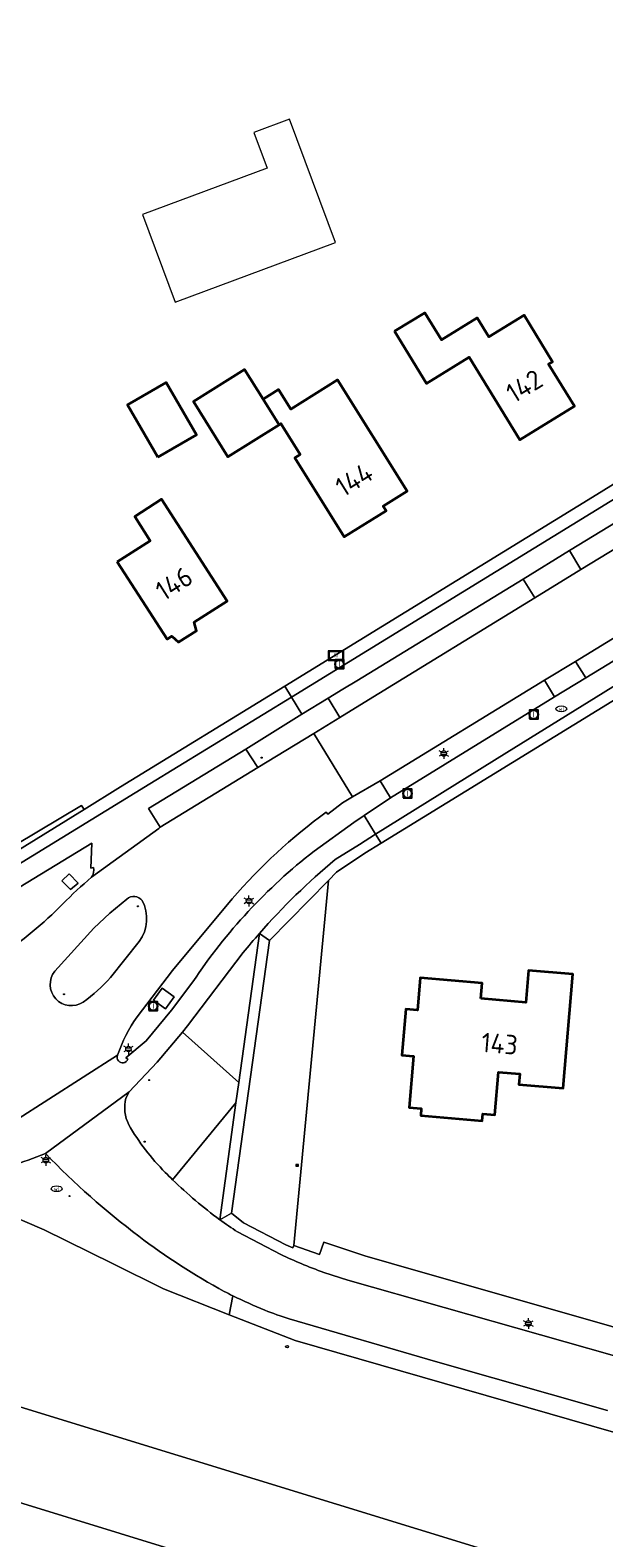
# Model space of a CAD drawing. Header units: metres. Extents: x 140853 to 145288, y 474558 to 480269.
# Tile 179 of 256: x 143255 to 143308, y 478225 to 478364. Entities that reach past the tile are written whole.
import ezdxf
from ezdxf.enums import TextEntityAlignment as Align
from ezdxf.lldxf.tags import DXFTag

# ---------------------------------------------------------------- set-up
doc = ezdxf.new("R2010")
doc.units = ezdxf.units.M
doc.header["$MEASUREMENT"] = 0
for name, color, linetype, lineweight in [('B-WE-GR-BEPLANTING_CULTUUR_BOSPLANTSOEN-G', 90, 'GR-PLANTSOEN', 18), ('B-WE-GR-BEPLANTING_CULTUUR_HEESTERS-G', 90, 'Continuous', 18), ('B-WE-GR-BOUWLAND-G', 80, 'Continuous', 13), ('B-WE-GR-GRAS-G', 60, 'Continuous', 13), ('B-WE-GR-GRAS_KRUIDENRIJK-G', 80, 'Continuous', 18), ('B-WE-GR-HOUTOPSTAND_LOOF-G', 40, 'Continuous', 13), ('B-WE-IE-TERREINAFSCHEIDING_KUNSTMATIG_HEKWERK-G', 20, 'IE-TERREINAFSCHEIDING-KUNSTMATIG', 18), ('B-WE-KL-DATA_CAI-S', 90, 'KL-CAI-N', 18), ('B-WE-KL-ET_LS_OV_LICHTMAST-S', 190, 'Continuous', 18), ('B-WE-KL-WATER_BRANDLEIDING_PUT-S', 150, 'Continuous', 18), ('B-WE-KL-WATER_PUT-S', 170, 'Continuous', 18), ('B-WE-OG-BEBOUWING-G', 7, 'Continuous', 35), ('B-WE-OG-BEBOUWING_BIJGEBOUW-G', 7, 'Continuous', 18), ('B-WE-OG-BEBOUWING_HUISNUMMER-T18', 10, 'Continuous', 18), ('B-WE-OG-TERREIN_ERF-G', 7, 'Continuous', 18), ('B-WE-RI-GWA_RIOOLPUT-S', 30, 'Continuous', 18), ('B-WE-RI-TERREINKAST-S', 7, 'Continuous', 18), ('B-WE-VH-VERHARDING_ASFALT-G', 252, 'Continuous', 18), ('B-WE-VH-VERHARDING_BETONSTRAATSTEEN-G', 252, 'Continuous', 18), ('B-WE-VH-VERHARDING_GRASBETONSTEEN-G', 70, 'Continuous', 18), ('B-WE-VH-VERHARDING_TEGEL-G', 252, 'Continuous', 18), ('X-XX-XX-ALGEMEEN-S', 7, 'Continuous', 18)]:
    doc.layers.add(name, color=color, linetype=linetype, lineweight=lineweight)
doc.styles.add('NLCS-ISO', font='txt')
doc.styles.get("Standard").update_dxf_attribs({"font": 'arial.ttf'})
doc.linetypes.add('GR-PLANTSOEN', pattern='A,0,[179,NLCS.shx,S=2,R=0,X=0,Y=0],-4', length=4)
doc.linetypes.add('IE-TERREINAFSCHEIDING-KUNSTMATIG', pattern='A,4,[82,NLCS.shx,S=0.75,R=90,X=0,Y=0],4,-2', length=10)
tags = doc.linetypes.add('KL-CAI-N', pattern='A,4,-1,[101,NLCS.shx,S=0.5,R=0,X=0,Y=0],-1,4,-1,["C",Standard,S=1,R=0,X=-0.25,Y=-0.5],-1.5', length=12.5).pattern_tags.tags
tags[18] = DXFTag(74, 10)

# ---------------------------------------------------------------- blocks, each defined once
blk = doc.blocks.new('SIE-WEG_AFVALBAK_TYPE_01')
for radius in [0.25, 0.156]:
    blk.add_circle((0, 0), radius)
blk = doc.blocks.new('SRI-TERREINKAST-SO')
at = {"ltscale": 0.1}
h = blk.add_hatch(color=256, dxfattribs=at)
h.paths.add_polyline_path([(3.88, 2.14), (-3.37, 2.14), (-3.37, -2.37), (3.88, -2.37)])
h.paths.add_polyline_path([(3.38, 1.64), (-2.87, 1.64), (-2.87, -1.87), (3.38, -1.87)], flags=16)
at = {"flags": 128}
for points in [[(3.88, 2.14), (-3.37, 2.14), (-3.37, -2.37), (3.88, -2.37)], [(3.38, 1.64), (-2.87, 1.64), (-2.87, -1.87), (3.38, -1.87)]]:
    blk.add_lwpolyline(points, close=True, dxfattribs=at)
at = {"style": 'NLCS-ISO'}
blk.add_text('RI', height=1.8, dxfattribs=at).set_placement((-0.87, -0.96))
blk = doc.blocks.new('SKL-DATA_TERREINKAST-SO')
for q in [(-0.2, 0.2), (0.2, 0.2)]:
    blk.add_line((0, -0.21), q)
at = {"flags": 128}
blk.add_lwpolyline([(0.63, 0.35), (-0.63, 0.35), (-0.63, -0.35), (0.63, -0.35)], close=True, dxfattribs=at)
at = {"style": 'NLCS-ISO'}
blk.add_attdef('TYPE', text='', height=0.35, dxfattribs=at).set_placement((-0.03, 0.69), align=Align.MIDDLE_CENTER)
blk = doc.blocks.new('B-SIE-WEG_LICHTMAST-SO')
at = {"ltscale": 0.1}
for p, q in [((-1.1, 0.63), (-2.19, 1.27)), ((0, 1.27), (0, 2.53)), ((1.1, 0.63), (2.19, 1.27)), ((-1.1, -0.63), (-2.19, -1.27)), ((0, -1.27), (0, -2.53)), ((1.1, -0.63), (2.19, -1.27))]:
    blk.add_line(p, q, dxfattribs=at)
at = {"flags": 128}
for points in [[(-1.16, 0.5), (1.16, 0.5)], [(-1.16, -0.5), (1.16, -0.5)]]:
    blk.add_lwpolyline(points, dxfattribs=at)
at = {"ltscale": 0.1}
blk.add_circle((0, 0), 1.27, dxfattribs=at)
at = {"style": 'NLCS-ISO'}
blk.add_attdef('TYPE', text='', height=1.8, dxfattribs=at).set_placement((0, 2.53), align=Align.BOTTOM_CENTER)
blk = doc.blocks.new('SKL-WATERLEIDINGPUT-SO')
at = {"color": 0, "linetype": 'ByBlock', "lineweight": 18}
blk.add_ellipse((0, 0), major_axis=(2.5, 0), ratio=0.54, dxfattribs=at)
at = {"color": 0, "linetype": 'ByBlock', "lineweight": 18, "style": 'NLCS-ISO'}
blk.add_text('wl', height=1.8, dxfattribs=at).set_placement((0, 0), align=Align.MIDDLE_CENTER)
blk = doc.blocks.new('SRI-PUT_INSPECTIE-SO')
at = {"lineweight": -3, "flags": 128}
blk.add_lwpolyline([(-2, -2), (2, -2), (2, 2), (-2, 2)], close=True, dxfattribs=at)
at = {"lineweight": -3, "ltscale": 1.5}
blk.add_circle((0, 0), 2, dxfattribs=at)
at = {"ltscale": 0.1, "style": 'NLCS-ISO'}
blk.add_text('I', height=2.5, dxfattribs=at).set_placement((0, -0.01), align=Align.MIDDLE_CENTER)
blk = doc.blocks.new('SIE-WEG_STRAATPOT_BRANDKRAAN-SO')
blk.add_ellipse((0, 0), major_axis=(-0.729, 0), ratio=0.685994)
at = {"style": 'NLCS-ISO'}
blk.add_text('BR', height=0.4, dxfattribs=at).set_placement((-0.3, -0.15))

msp = doc.modelspace()

# ---------------------------------------------------------------- linework, layer by layer
at = {"layer": 'B-WE-GR-BEPLANTING_CULTUUR_BOSPLANTSOEN-G', "ltscale": 0.2, "flags": 128}
msp.add_lwpolyline([(143279.268, 478251.662), (143282.461, 478285.368), (143277.021, 478279.811), (143273.536, 478254.658), (143274.629, 478253.757), (143278.546, 478251.721), (143279.17, 478251.443), (143279.268, 478251.662)], close=True, dxfattribs=at)
msp.add_lwpolyline([(143486.384, 478172.812), (143480.556, 478175.008), (143379.222, 478198.307), (143238.925, 478241.405), (143229.36, 478235.529), (143287.716, 478217.565), (143265.756, 478144.143), (143188.365, 478170.998), (143178.556, 478121.189), (143153.844, 478128.445), (143169.081, 478207.615), (143163.037, 478205.437), (143145.191, 478199.744), (143127.145, 478194.718), (143113.357, 478191.522), (143099.492, 478188.675), (143088.475, 478186.673), (143077.638, 478149.747), (143233.477, 478102.471), (143236.543, 478101.541), (143221.656, 477979.844), (143165.504, 477981.586), (143164.371, 477981.621), (143164.371, 477981.173), (143164.28, 477980.197), (143164.149, 477974.953), (143194.22, 477974.203), (143267.163, 477974.079), (143306.769, 477974.011), (143311.679, 477956.369), (143308.475, 477950.477), (143264.976, 477937.496), (143173.431, 477910.177), (143129.555, 477897.083), (143023.446, 477873.939), (143000, 477868.825), (142869.03, 477840.139), (142862.913, 477861.758), (142861.399, 477859.863), (142836.238, 477836.363), (142833.866, 477834.373), (142831.25, 477832.067), (142829.851, 477830.701), (142828.618, 477829.372), (142820.497, 477822.648), (142811.879, 477815.645), (142807.761, 477812.173), (142784.53, 477792.86), (142779.547, 477788.654), (142772.278, 477782.591), (142769.836, 477780.487), (142763.413, 477774.207), (142754.289, 477765.378), (142748.126, 477759.218), (142747.786, 477758.878), (142739.43, 477750), (142722.704, 477731.031), (142719.61, 477727.659), (142718, 477726.179), (142718.649, 477724.85), (142719.298, 477723.325), (142715.93, 477719.474), (142714.762, 477720.586), (142713.282, 477720.939), (142709.647, 477716.847), (142681.113, 477681.769), (142679.247, 477679.381), (142665.07, 477660.215), (142663.896, 477664.421), (142663.303, 477663.673), (142667.946, 477640.834), (142681.216, 477619.6), (142681.216, 477619.6, 0.0763381), (142741.403, 477561.144), (142741.403, 477561.144, 0.2367689), (142774.215, 477555.709), (142774.215, 477555.709), (142789.805, 477560.918), (142816.748, 477570.782), (142816.748, 477570.782, -0.0441848), (142836.692, 477575.559), (142836.692, 477575.559), (142854.479, 477581.163), (142854.479, 477581.163, 0.0429709), (142857.142, 477582.469), (142857.142, 477582.469), (142860.17, 477584.57), (142864.83, 477587.241), (142869.049, 477589.621), (142873.877, 477591.896), (142882.254, 477595.792), (142890.178, 477599.342), (142895.092, 477601.51), (142902.261, 477604.314), (142908.328, 477606.825), (142912.339, 477608.449), (142921.363, 477611.941), (142943.073, 477620.901), (142964.135, 477630.016), (142978.274, 477635.825), (142979.628, 477636.417), (142981.685, 477637.453), (142998.294, 477646.097), (143000, 477646.905), (143013.134, 477653.103), (143019.392, 477656.289), (143039.007, 477666.221), (143051.332, 477672.337), (143064.046, 477678.815), (143074.15, 477683.915), (143083.766, 477688.602), (143092.142, 477692.901), (143110.335, 477701.891), (143119.799, 477706.622), (143127.196, 477710.242), (143131.586, 477712.322), (143143.29, 477717.419), (143151.241, 477720.905), (143157.655, 477723.946), (143168.1, 477729.307), (143175.689, 477733.182), (143194.419, 477742.589), (143208.957, 477750), (143211.403, 477751.247), (143218.663, 477753.845), (143228.868, 477756.7), (143230.493, 477757.108), (143234.403, 477757.823), (143243.187, 477758.696), (143245.625, 477758.851), (143248.774, 477758.804), (143255.63, 477758.202), (143258.576, 477758.002), (143260.912, 477757.699), (143262.944, 477757.346), (143266.854, 477756.893), (143270.969, 477756.034), (143274.626, 477755.378), (143280.162, 477754.266), (143280.162, 477754.266, 0.0750108), (143305.758, 477753.43), (143305.758, 477753.43), (143316.016, 477754.508), (143321.957, 477755.225), (143325.46, 477755.839), (143328.507, 477756.4), (143332.213, 477757.725), (143335.208, 477758.591), (143337.391, 477759.61), (143339.828, 477760.171), (143343.636, 477761.699), (143344.905, 477762.106), (143346.276, 477762.615), (143349.27, 477764.396), (143349.27, 477764.396, -0.0469972), (143350.945, 477765.617), (143350.945, 477765.617, -0.0659339), (143353.585, 477766.737), (143353.585, 477766.737), (143356.021, 477768.162), (143361.113, 477770.429), (143365.921, 477772.185), (143365.921, 477772.185, 0.0379722), (143366.784, 477772.542), (143366.784, 477772.542, 0.0413559), (143367.393, 477772.897), (143367.393, 477772.897, -0.0282897), (143368.306, 477773.507), (143368.306, 477773.507, -0.0713289), (143370.185, 477774.221), (143370.185, 477774.221), (143378.358, 477777.226), (143380.236, 477778.193), (143384.45, 477779.568), (143388.468, 477781.345), (143390.643, 477782.368), (143390.643, 477782.368, -0.0420375), (143392.115, 477783.182), (143392.115, 477783.182, -0.0471207), (143393.537, 477783.691), (143393.537, 477783.691, 0.0559923), (143394.908, 477784.15), (143394.908, 477784.15, 0.0765349), (143396.226, 477785.067), (143396.226, 477785.067), (143398.258, 477786.033), (143400.542, 477787.254), (143403.689, 477788.883), (143407.597, 477791.223), (143412.775, 477794.073), (143423.233, 477797.893), (143428.666, 477798.915), (143432.526, 477799.809), (143421.062, 477817.531), (143419.931, 477823.485), (143421.135, 477832.436), (143430.088, 477851.734), (143401.919, 477848.604), (143393.777, 477849.819), (143389.892, 477850.94), (143387.534, 477852.134), (143376.463, 477867.558), (143365.196, 477887.238), (143362.684, 477892.688), (143362.49, 477898.689), (143366.336, 477913.105), (143370.628, 477929.418), (143385.989, 477987.38), (143399.518, 477994.611), (143410.074, 477999.93), (143410.159, 478000), (143421.478, 478009.286), (143421.421, 478015.306), (143426.322, 478015.562), (143426.295, 478021.819), (143434.734, 478021.93), (143434.702, 478025.135), (143434.649, 478039.135), (143468.819, 478039.264), (143475.785, 478047.073), (143475.785, 478047.073, -0.0218076), (143481.897, 478053.615), (143481.897, 478053.615, -0.0929516), (143491.112, 478060.84), (143491.112, 478060.84), (143500, 478065.054), (143508.655, 478068.751), (143517.803, 478072.434), (143528.765, 478076.309), (143536.372, 478078.727), (143536.372, 478078.727, -0.013226), (143552.161, 478083.234), (143552.161, 478083.234), (143546.504, 478115.85), (143549.746, 478115.709), (143552.318, 478105.273), (143570.075, 478109.451), (143569.553, 478112.127), (143567.23, 478131.373), (143545.713, 478130.441), (143540.501, 478149.817), (143563.045, 478154.87), (143559.267, 478182.079), (143500, 478173.977), (143487.662, 478172.29), (143486.384, 478172.812)], format="xyb", close=True, dxfattribs=at)
at = {"layer": 'B-WE-GR-BEPLANTING_CULTUUR_HEESTERS-G', "ltscale": 0.2, "flags": 128}
for points in [[(143274.607, 478278.703), (143269.465, 478271.933), (143268.99, 478271.367), (143274.199, 478266.726), (143276.104, 478280.475), (143276.104, 478280.475, 0.009493), (143274.607, 478278.703)], [(143268.087, 478257.741), (143273.936, 478264.832), (143274.199, 478266.726), (143268.99, 478271.367), (143266.657, 478268.584), (143264.064, 478265.864), (143263.758, 478265.261), (143263.758, 478265.261, 0.170145), (143264.034, 478262.816), (143264.034, 478262.816, 0.064485), (143267.405, 478258.42), (143267.405, 478258.42, 0.0066144), (143268.087, 478257.741)], [(143272.443, 478254.054), (143273.936, 478264.832), (143268.087, 478257.741), (143268.087, 478257.741, 0.0346864), (143272.443, 478254.054)], [(143246.128, 478257.443), (143256.227, 478253.132), (143262.54, 478250), (143267.247, 478247.664), (143273.319, 478245.284), (143273.638, 478247.03), (143273.638, 478247.03, -0.0040913), (143272.858, 478247.427), (143272.858, 478247.427, -0.0382086), (143264.953, 478252.529), (143264.953, 478252.529, -0.0388446), (143256.346, 478260.168), (143256.346, 478260.168, -0.0434071), (143249.853, 478258.152), (143249.853, 478258.152), (143246.128, 478257.443)]]:
    msp.add_lwpolyline(points, format="xyb", close=True, dxfattribs=at)
at = {"layer": 'B-WE-GR-BOUWLAND-G', "ltscale": 0.2, "flags": 128}
msp.add_lwpolyline([(143287.716, 478217.565), (143229.36, 478235.529), (143221.967, 478237.805), (143219.866, 478236.124), (143213.659, 478231.159), (143198.466, 478219.004), (143189.556, 478211.876), (143183.948, 478213.114), (143170.374, 478216.109), (143169.081, 478207.615), (143153.844, 478128.445), (143178.556, 478121.189), (143188.365, 478170.998), (143265.756, 478144.143), (143287.716, 478217.565)], close=True, dxfattribs=at)
at = {"layer": 'B-WE-GR-GRAS-G', "ltscale": 0.2, "flags": 128}
msp.add_lwpolyline([(143215.029, 478264.181), (143259.919, 478291.921), (143259.668, 478292.277), (143206.955, 478260.853), (143204.701, 478265.474), (143203.004, 478262.595), (143207.121, 478259.439), (143207.121, 478259.439, 0.0085556), (143215.029, 478264.181)], format="xyb", close=True, dxfattribs=at)
at = {"layer": 'B-WE-GR-GRAS_KRUIDENRIJK-G', "ltscale": 0.2, "flags": 128}
for points in [[(143304.711, 478315.812), (143300.448, 478313.187), (143301.523, 478311.441), (143305.774, 478314.059), (143304.711, 478315.812)], [(143303.342, 478302.309), (143306.229, 478304.051), (143305.288, 478305.586), (143302.412, 478303.85), (143303.342, 478302.309)], [(143280.027, 478300.72), (143274.855, 478297.474), (143275.956, 478295.78), (143281.114, 478298.923), (143283.527, 478300.403), (143282.438, 478302.177), (143280.027, 478300.72)], [(143259.372, 478285.111), (143258.654, 478284.532), (143257.866, 478285.342), (143258.523, 478285.978), (143259.372, 478285.111)], [(143267.113, 478275.424), (143268.222, 478274.624), (143267.422, 478273.515), (143266.313, 478274.315), (143267.113, 478275.424)]]:
    msp.add_lwpolyline(points, close=True, dxfattribs=at)
for points in [[(143263.951, 478268.86), (143263.769, 478268.989), (143265.641, 478270.548), (143267.985, 478273.401), (143269.958, 478276.01), (143269.958, 478276.01, -0.0816856), (143281.143, 478288.061), (143281.143, 478288.061), (143284.802, 478290.716), (143285.765, 478291.355), (143288.211, 478292.978), (143287.244, 478294.555), (143284.706, 478293.077), (143283.765, 478292.529), (143282.409, 478291.473), (143282.252, 478291.653), (143282.252, 478291.653, 0.0565221), (143273.593, 478283.682), (143273.593, 478283.682), (143268.087, 478277.04), (143264.803, 478272.761), (143264.803, 478272.761, 0.0804754), (143263.013, 478269.226), (143263.013, 478269.226, 1.0258159), (143263.951, 478268.86)], [(143260.587, 478285.657, 0.2215441), (143260.767, 478286.568), (143260.767, 478286.568), (143260.535, 478286.494), (143260.623, 478288.817), (143252.582, 478283.905), (143252.582, 478283.905, 0.2724479), (143251.568, 478279.467), (143251.568, 478279.467), (143251.38, 478279.301), (143252.089, 478278.322), (143252.089, 478278.322, 0.0464228), (143257.955, 478283.194), (143257.955, 478283.194, -0.0221867), (143260.587, 478285.657)]]:
    msp.add_lwpolyline(points, format="xyb", close=True, dxfattribs=at)
msp.add_lwpolyline([(143308.24, 478236.435), (143292.368, 478240.965), (143278.851, 478244.914), (143278.851, 478244.914, -0.0181954), (143276.601, 478245.693), (143276.601, 478245.693, -0.0185853), (143273.638, 478247.03), (143273.638, 478247.03), (143273.319, 478245.284), (143273.319, 478245.284), (143279.391, 478242.903), (143375.247, 478215.315)], format="xyb", dxfattribs=at)
at = {"layer": 'B-WE-GR-HOUTOPSTAND_LOOF-G', "ltscale": 0.2, "flags": 128}
msp.add_lwpolyline([(143375.247, 478215.315), (143279.391, 478242.903), (143273.319, 478245.284), (143267.247, 478247.664), (143262.54, 478250), (143262.54, 478250), (143256.227, 478253.132), (143246.128, 478257.443), (143241.189, 478256.646), (143241.189, 478256.646, 0.0468162), (143235.98, 478255.374), (143235.98, 478255.374, 0.0487671), (143226.009, 478251.224), (143226.009, 478251.224), (143224.075, 478250), (143218.21, 478246.307), (143218.914, 478245.297), (143218.514, 478245.026), (143219.866, 478236.124), (143221.967, 478237.805), (143229.36, 478235.529), (143238.925, 478241.405), (143379.222, 478198.307)], format="xyb", dxfattribs=at)
at = {"layer": 'B-WE-IE-TERREINAFSCHEIDING_KUNSTMATIG_HEKWERK-G', "ltscale": 0.2, "flags": 128}
for points in [[(143204.701, 478265.474), (143206.955, 478260.853), (143259.668, 478292.277)], [(143282.461, 478285.368), (143279.268, 478251.662)]]:
    msp.add_lwpolyline(points, dxfattribs=at)
at = {"layer": 'B-WE-OG-BEBOUWING-G', "ltscale": 0.2, "flags": 128}
for points in [[(143288.556, 478336.063), (143291.519, 478331.241), (143295.447, 478333.654), (143300.128, 478326.038), (143305.171, 478329.138), (143302.794, 478333.006), (143303.169, 478333.236), (143300.525, 478337.538), (143297.279, 478335.543), (143296.205, 478337.29), (143292.908, 478335.264), (143291.374, 478337.76), (143288.556, 478336.063)], [(143276.439, 478329.796), (143274.732, 478332.526), (143270.018, 478329.577), (143273.172, 478324.461), (143277.92, 478327.431), (143276.551, 478329.618), (143276.439, 478329.796)], [(143277.92, 478327.431), (143278.072, 478327.527), (143279.859, 478324.67), (143279.368, 478324.362), (143283.929, 478317.071), (143287.786, 478319.484), (143287.516, 478319.917), (143289.728, 478321.301), (143283.306, 478331.567), (143278.999, 478328.873), (143277.864, 478330.687), (143276.439, 478329.796), (143276.551, 478329.618), (143277.92, 478327.431)], [(143266.722, 478324.442), (143270.289, 478326.505), (143267.499, 478331.329), (143263.932, 478329.266), (143266.722, 478324.442)], [(143262.959, 478314.784), (143267.594, 478307.635), (143268.008, 478307.897), (143268.639, 478307.35), (143270.295, 478308.399), (143270.07, 478309.203), (143273.135, 478311.152), (143267.059, 478320.56), (143264.589, 478318.965), (143266.013, 478316.722), (143262.959, 478314.784)], [(143296.527, 478274.461), (143296.647, 478275.886), (143290.948, 478276.37), (143290.696, 478273.401), (143289.61, 478273.493), (143289.248, 478269.228), (143290.334, 478269.136), (143289.933, 478264.415), (143291.039, 478264.321), (143290.984, 478263.673), (143296.674, 478263.19), (143296.729, 478263.838), (143297.835, 478263.744), (143298.169, 478267.68), (143300.142, 478267.512), (143300.06, 478266.546), (143304.125, 478266.201), (143305.018, 478276.721), (143300.943, 478277.067), (143300.692, 478274.108), (143296.527, 478274.461)]]:
    msp.add_lwpolyline(points, close=True, dxfattribs=at)
at = {"layer": 'B-WE-OG-BEBOUWING_BIJGEBOUW-G', "ltscale": 0.2, "flags": 128}
msp.add_lwpolyline([(143283.125, 478344.235), (143278.884, 478355.634), (143275.586, 478354.407), (143276.813, 478351.11), (143265.299, 478346.826), (143268.314, 478338.724), (143283.125, 478344.235)], close=True, dxfattribs=at)
at = {"layer": 'B-WE-OG-TERREIN_ERF-G', "ltscale": 0.2, "flags": 128}
for points in [[(143323.607, 478389.274), (143287.365, 478366.839), (143225.474, 478364.668), (143231.444, 478353.967), (143237.149, 478344.823), (143239.934, 478340.677), (143215.993, 478324.758), (143185.704, 478304.404), (143204.701, 478265.474), (143206.955, 478260.853), (143259.668, 478292.277), (143259.919, 478291.921), (143263.27, 478293.99), (143278.441, 478303.304), (143307.645, 478321.232), (143313.991, 478325.159)], [(143317.257, 478307.174), (143287.341, 478288.79), (143285.838, 478287.867), (143283.204, 478286.126), (143282.461, 478285.368), (143279.268, 478251.662), (143281.646, 478250.855), (143281.646, 478250.855), (143282.031, 478251.992), (143285.819, 478250.707), (143288.292, 478250), (143349.106, 478232.612)]]:
    msp.add_lwpolyline(points, dxfattribs=at)
for points in [[(143288.556, 478336.063), (143291.374, 478337.76), (143292.908, 478335.264), (143296.205, 478337.29), (143297.279, 478335.543), (143300.525, 478337.538), (143303.169, 478333.236), (143302.794, 478333.006), (143305.171, 478329.138), (143300.128, 478326.038), (143295.447, 478333.654), (143291.519, 478331.241), (143288.556, 478336.063)], [(143277.92, 478327.431), (143273.172, 478324.461), (143270.018, 478329.577), (143274.732, 478332.526), (143276.439, 478329.796), (143277.864, 478330.687), (143278.999, 478328.873), (143283.306, 478331.567), (143289.728, 478321.301), (143287.516, 478319.917), (143287.786, 478319.484), (143283.929, 478317.071), (143279.368, 478324.362), (143279.859, 478324.67), (143278.072, 478327.527), (143277.92, 478327.431)], [(143266.722, 478324.442), (143263.932, 478329.266), (143267.499, 478331.329), (143270.289, 478326.505), (143266.722, 478324.442)], [(143262.959, 478314.784), (143266.013, 478316.722), (143264.589, 478318.965), (143267.059, 478320.56), (143273.135, 478311.152), (143270.07, 478309.203), (143270.295, 478308.399), (143268.639, 478307.35), (143268.008, 478307.897), (143267.594, 478307.635), (143262.959, 478314.784)], [(143296.527, 478274.461), (143300.692, 478274.108), (143300.943, 478277.067), (143305.018, 478276.721), (143304.125, 478266.201), (143300.06, 478266.546), (143300.142, 478267.512), (143298.169, 478267.68), (143297.835, 478263.744), (143296.729, 478263.838), (143296.674, 478263.19), (143290.984, 478263.673), (143291.039, 478264.321), (143289.933, 478264.415), (143290.334, 478269.136), (143289.248, 478269.228), (143289.61, 478273.493), (143290.696, 478273.401), (143290.948, 478276.37), (143296.647, 478275.886), (143296.527, 478274.461)]]:
    msp.add_lwpolyline(points, close=True, dxfattribs=at)
at = {"layer": 'B-WE-VH-VERHARDING_ASFALT-G', "ltscale": 0.2, "flags": 128}
for points in [[(143351.398, 478347.904), (143338.521, 478340.142), (143313.991, 478325.159), (143307.645, 478321.232), (143278.441, 478303.304), (143279.06, 478302.295), (143351.933, 478347.016), (143351.398, 478347.904)], [(143323.174, 478327.064), (143334.847, 478334.23), (143339.602, 478337.12), (143348.329, 478342.478), (143350.216, 478343.637), (143352.956, 478345.319), (143351.933, 478347.016), (143279.06, 478302.295), (143280.027, 478300.72), (143282.438, 478302.177), (143283.814, 478303.009), (143285.087, 478303.788), (143300.448, 478313.187), (143304.711, 478315.812), (143319.187, 478324.615), (143322.135, 478326.426), (143323.174, 478327.064)], [(143335.912, 478332.478), (143324.247, 478325.317), (143323.268, 478324.716), (143320.26, 478322.868), (143305.774, 478314.059), (143301.523, 478311.441), (143286.17, 478302.024), (143283.527, 478300.403), (143281.114, 478298.923), (143284.706, 478293.077), (143287.244, 478294.555), (143302.412, 478303.85), (143305.288, 478305.586), (143318.492, 478313.674), (143321.608, 478315.583), (143331.582, 478321.675), (143338.021, 478325.607), (143351.544, 478333.867), (143356.309, 478336.823), (143352.76, 478342.687), (143351.365, 478341.843), (143349.4, 478340.653), (143340.674, 478335.373), (143335.912, 478332.478)], [(143357.236, 478335.303), (143352.482, 478332.355), (143339.065, 478324.134), (143332.515, 478320.12), (143322.562, 478314.021), (143319.448, 478312.113), (143306.229, 478304.051), (143303.342, 478302.309), (143288.211, 478292.978), (143285.765, 478291.355), (143286.827, 478289.626), (143298.935, 478297.183), (143313.479, 478306.179), (143358.294, 478333.577), (143357.236, 478335.303)], [(143287.341, 478288.79), (143317.257, 478307.174), (143343.11, 478322.98), (143358.868, 478332.64), (143358.294, 478333.577), (143313.479, 478306.179), (143298.935, 478297.183), (143286.827, 478289.626), (143287.341, 478288.79)]]:
    msp.add_lwpolyline(points, close=True, dxfattribs=at)
for points in [[(143241.577, 478279.316), (143265.981, 478294.268), (143279.06, 478302.295), (143278.441, 478303.304), (143263.27, 478293.99), (143259.919, 478291.921), (143215.029, 478264.181)], [(143257.205, 478276.987), (143260.826, 478280.958), (143262.289, 478282.357), (143263.86, 478283.643)], [(143264.992, 478279.724), (143262.349, 478276.402)]]:
    msp.add_lwpolyline(points, dxfattribs=at)
for points in [[(143252.582, 478283.905), (143260.623, 478288.817), (143260.535, 478286.494), (143260.767, 478286.568), (143260.767, 478286.568, -0.2215441), (143260.587, 478285.657), (143260.587, 478285.657), (143266.823, 478290.16), (143266.946, 478290.273), (143265.853, 478292.019), (143274.855, 478297.474), (143280.027, 478300.72), (143279.06, 478302.295), (143265.981, 478294.268), (143241.577, 478279.316)], [(143253.488, 478263.141), (143263.013, 478269.226), (143263.013, 478269.226, -0.0804754), (143264.803, 478272.761), (143264.803, 478272.761), (143268.087, 478277.04), (143273.593, 478283.682), (143273.593, 478283.682, -0.0565221), (143282.252, 478291.653), (143282.252, 478291.653), (143282.409, 478291.473), (143283.765, 478292.529), (143284.706, 478293.077), (143281.114, 478298.923), (143275.956, 478295.78), (143266.946, 478290.273), (143266.823, 478290.16), (143260.587, 478285.657), (143260.587, 478285.657, 0.0221867), (143257.955, 478283.194), (143257.955, 478283.194, -0.0464228), (143252.089, 478278.322)], [(143249.853, 478258.152, 0.0434071), (143256.346, 478260.168), (143256.346, 478260.168), (143264.064, 478265.864), (143266.657, 478268.584), (143268.99, 478271.367), (143269.465, 478271.933), (143274.607, 478278.703), (143274.607, 478278.703, -0.009493), (143276.104, 478280.475), (143276.104, 478280.475, -0.0390579), (143283.104, 478287.301), (143283.104, 478287.301), (143285.325, 478288.688), (143286.827, 478289.626), (143285.765, 478291.355), (143284.802, 478290.716), (143281.143, 478288.061), (143281.143, 478288.061, 0.0816856), (143269.958, 478276.01), (143269.958, 478276.01), (143267.985, 478273.401), (143265.641, 478270.548), (143263.769, 478268.989), (143263.951, 478268.86), (143263.951, 478268.86, -1.0258159), (143263.013, 478269.226), (143263.013, 478269.226), (143253.488, 478263.141)], [(143263.86, 478283.643, -0.4352784), (143265.275, 478283.501)], [(143265.275, 478283.501, -0.2925643), (143264.992, 478279.724)], [(143259.836, 478274.139, -0.8565369), (143257.205, 478276.987)], [(143262.349, 478276.402, -0.0607292), (143259.836, 478274.139)], [(143310.952, 478240.898), (143284.273, 478248.46), (143282.059, 478249.181), (143282.059, 478249.181, -0.01384), (143279.945, 478250), (143279.945, 478250, -0.0116493), (143278.084, 478250.834), (143278.084, 478250.834), (143274.074, 478252.918), (143274.074, 478252.918, -0.0125701), (143272.443, 478254.054), (143272.443, 478254.054, -0.0346864), (143268.087, 478257.741), (143268.087, 478257.741, -0.0066144), (143267.405, 478258.42), (143267.405, 478258.42, -0.064485), (143264.034, 478262.816), (143264.034, 478262.816, -0.170145), (143263.758, 478265.261), (143263.758, 478265.261), (143264.064, 478265.864), (143256.346, 478260.168), (143256.346, 478260.168, 0.0388446), (143264.953, 478252.529), (143264.953, 478252.529, 0.0382086), (143272.858, 478247.427), (143272.858, 478247.427, 0.0040913), (143273.638, 478247.03), (143273.638, 478247.03, 0.0185853), (143276.601, 478245.693), (143276.601, 478245.693, 0.0181954), (143278.851, 478244.914), (143278.851, 478244.914), (143292.368, 478240.965), (143308.24, 478236.435)]]:
    msp.add_lwpolyline(points, format="xyb", dxfattribs=at)
at = {"layer": 'B-WE-VH-VERHARDING_BETONSTRAATSTEEN-G', "ltscale": 0.2, "flags": 128}
for points in [[(143258.654, 478284.532), (143259.372, 478285.111), (143258.523, 478285.978), (143257.866, 478285.342), (143258.654, 478284.532)], [(143267.113, 478275.424), (143266.313, 478274.315), (143267.422, 478273.515), (143268.222, 478274.624), (143267.113, 478275.424)]]:
    msp.add_lwpolyline(points, close=True, dxfattribs=at)
msp.add_lwpolyline([(143259.836, 478274.139, 0.0607292), (143262.349, 478276.402), (143262.349, 478276.402), (143264.992, 478279.724), (143264.992, 478279.724, 0.2925643), (143265.275, 478283.501), (143265.275, 478283.501, 0.4352784), (143263.86, 478283.643), (143263.86, 478283.643), (143262.289, 478282.357), (143260.826, 478280.958), (143257.205, 478276.987), (143257.205, 478276.987, 0.8565369), (143259.836, 478274.139)], format="xyb", close=True, dxfattribs=at)
at = {"layer": 'B-WE-VH-VERHARDING_GRASBETONSTEEN-G', "ltscale": 0.2, "flags": 128}
for points in [[(143305.774, 478314.059), (143320.26, 478322.868), (143319.187, 478324.615), (143304.711, 478315.812), (143305.774, 478314.059)], [(143306.229, 478304.051), (143319.448, 478312.113), (143318.492, 478313.674), (143305.288, 478305.586), (143306.229, 478304.051)], [(143301.523, 478311.441), (143300.448, 478313.187), (143285.087, 478303.788), (143283.814, 478303.009), (143282.438, 478302.177), (143283.527, 478300.403), (143286.17, 478302.024), (143301.523, 478311.441)], [(143302.412, 478303.85), (143287.244, 478294.555), (143288.211, 478292.978), (143303.342, 478302.309), (143302.412, 478303.85)], [(143274.855, 478297.474), (143265.853, 478292.019), (143266.946, 478290.273), (143275.956, 478295.78), (143274.855, 478297.474)]]:
    msp.add_lwpolyline(points, close=True, dxfattribs=at)
at = {"layer": 'B-WE-VH-VERHARDING_TEGEL-G', "ltscale": 0.2, "flags": 128}
msp.add_lwpolyline([(143276.104, 478280.475), (143277.021, 478279.811), (143282.461, 478285.368), (143283.204, 478286.126), (143285.838, 478287.867), (143287.341, 478288.79), (143286.827, 478289.626), (143285.325, 478288.688), (143283.104, 478287.301), (143283.104, 478287.301, 0.0390579), (143276.104, 478280.475)], format="xyb", close=True, dxfattribs=at)
msp.add_lwpolyline([(143272.443, 478254.054), (143273.536, 478254.658), (143277.021, 478279.811), (143276.104, 478280.475), (143274.199, 478266.726), (143273.936, 478264.832), (143272.443, 478254.054)], close=True, dxfattribs=at)
msp.add_lwpolyline([(143349.106, 478232.612), (143288.292, 478250), (143285.819, 478250.707), (143285.819, 478250.707), (143282.031, 478251.992), (143281.646, 478250.855), (143279.268, 478251.662), (143279.17, 478251.443), (143278.546, 478251.721), (143274.629, 478253.757), (143273.536, 478254.658), (143272.443, 478254.054), (143272.443, 478254.054, 0.0125701), (143274.074, 478252.918), (143274.074, 478252.918), (143278.084, 478250.834), (143278.084, 478250.834, 0.0116493), (143279.945, 478250), (143279.945, 478250, 0.01384), (143282.059, 478249.181), (143282.059, 478249.181), (143284.273, 478248.46), (143310.952, 478240.898)], format="xyb", dxfattribs=at)

# ---------------------------------------------------------------- block references
at = {"layer": 'B-WE-KL-DATA_CAI-S', "xscale": 0.2, "yscale": 0.2, "zscale": 0.2}
msp.add_blockref('SKL-DATA_TERREINKAST-SO', (143279.588, 478259.062), dxfattribs=at)
at = {"layer": 'B-WE-KL-ET_LS_OV_LICHTMAST-S', "xscale": 0.2, "yscale": 0.2, "zscale": 0.2}
for p in [(143293.115, 478297.08), (143275.132, 478283.474), (143264.009, 478269.805), (143256.385, 478259.545), (143300.925, 478244.471)]:
    msp.add_blockref('B-SIE-WEG_LICHTMAST-SO', p, dxfattribs=at)
at = {"layer": 'B-WE-KL-WATER_BRANDLEIDING_PUT-S', "xscale": 0.2, "yscale": 0.2, "zscale": 0.2}
msp.add_blockref('SIE-WEG_STRAATPOT_BRANDKRAAN-SO', (143278.646, 478242.334), dxfattribs=at)
at = {"layer": 'B-WE-KL-WATER_PUT-S', "xscale": 0.2, "yscale": 0.2, "zscale": 0.2}
for p in [(143303.967, 478301.205), (143257.382, 478256.912)]:
    msp.add_blockref('SKL-WATERLEIDINGPUT-SO', p, dxfattribs=at)
at = {"layer": 'B-WE-RI-GWA_RIOOLPUT-S', "xscale": 0.2, "yscale": 0.2, "zscale": 0.2}
for p in [(143283.478, 478305.331), (143301.416, 478300.692), (143289.774, 478293.386), (143266.297, 478273.772)]:
    msp.add_blockref('SRI-PUT_INSPECTIE-SO', p, dxfattribs=at)
at = {"layer": 'B-WE-RI-TERREINKAST-S', "xscale": 0.2, "yscale": 0.2, "zscale": 0.2}
msp.add_blockref('SRI-TERREINKAST-SO', (143283.11, 478306.138), dxfattribs=at)
at = {"layer": 'X-XX-XX-ALGEMEEN-S', "xscale": 0.2, "yscale": 0.2, "zscale": 0.2}
for p in [(143276.306, 478296.693), (143264.885, 478282.978), (143258.059, 478274.859), (143265.921, 478266.938), (143265.507, 478261.254), (143258.574, 478256.233)]:
    msp.add_blockref('SIE-WEG_AFVALBAK_TYPE_01', p, dxfattribs=at)

# ---------------------------------------------------------------- texts
at = {"layer": 'B-WE-OG-BEBOUWING_HUISNUMMER-T18', "style": 'NLCS-ISO'}
for s, rotation, p in [('142', 31.6, (143300.555, 478330.996)), ('144', 32, (143284.843, 478322.361)), ('146', 32.5, (143268.221, 478312.768)), ('143', 355.2, (143298.271, 478270.299))]:
    msp.add_text(s, height=1.8, rotation=rotation, dxfattribs=at).set_placement(p, align=Align.MIDDLE_CENTER)

doc.saveas('drawing.dxf')
